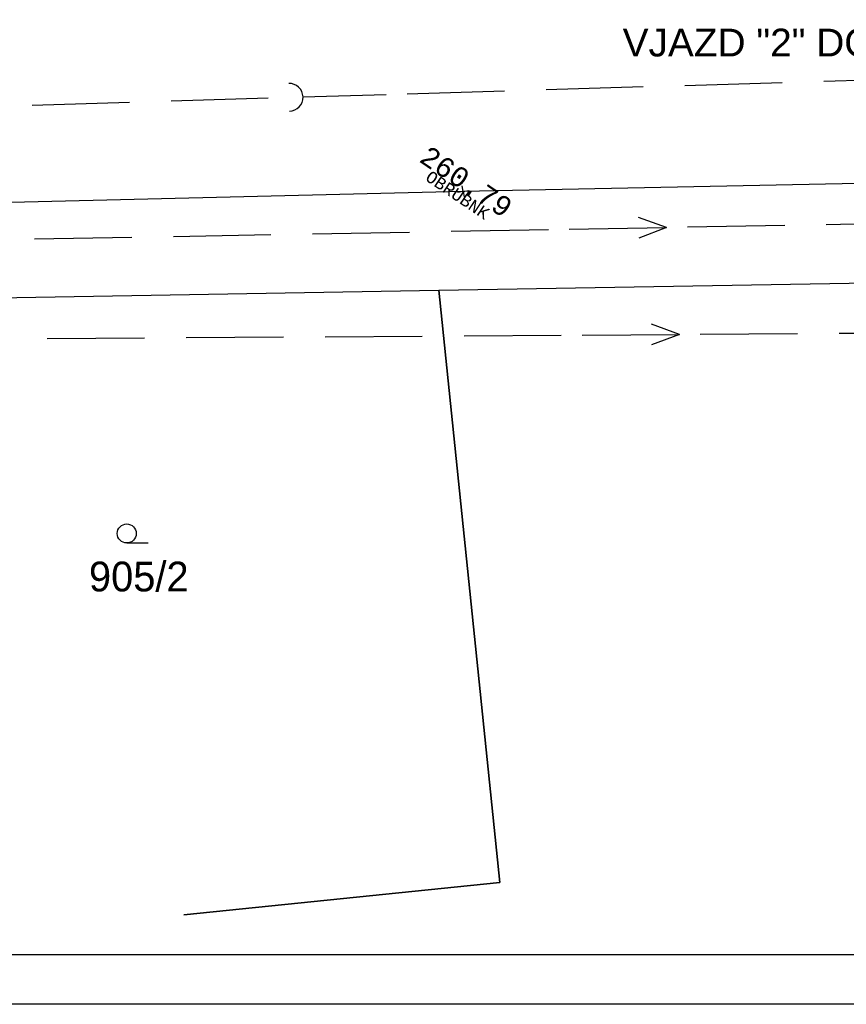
# Model space of a CAD drawing. Extents: x 4743276 to 9726129, y -4307434 to -1665362.
# Tile 62 of 121: x 4809131 to 4829956, y -1868378 to -1843572. Entities that reach past the tile are written whole.
import ezdxf
from ezdxf.enums import TextEntityAlignment as Align

# ---------------------------------------------------------------- set-up
doc = ezdxf.new("R2010")
doc.units = 0
doc.header["$MEASUREMENT"] = 0
doc.layers.get('0').update_dxf_attribs({"linetype": 'CONTINUOUS'})
for name, color, linetype in [('body', 7, 'CONTINUOUS'), ('POZEMOK', 8, 'CONTINUOUS'), ('siete', 6, 'CONTINUOUS'), ('TENKÁ', 7, 'CONTINUOUS'), ('Výšky', 64, 'CONTINUOUS')]:
    doc.layers.add(name, color=color, linetype=linetype)
doc.styles.add('MONOTXT', font='MONOTXT', dxfattribs={"height": 0.2})
doc.styles.get("Standard").update_dxf_attribs({"font": 'TXT', "width": 0.612})
doc.styles.add('Style-Arial', font='arial.ttf')

msp = doc.modelspace()

# ---------------------------------------------------------------- linework, layer by layer
at = {"layer": 'body', "color": 1, "linetype": 'Continuous'}
for q in [(4820275.911, -1847759.729), (4820164.072, -1847925.536), (4820441.718, -1847871.567), (4820329.88, -1848037.375)]:
    msp.add_line((4820302.895, -1847898.552), q, dxfattribs=at)
at = {"layer": 'POZEMOK', "linetype": 'Continuous'}
for p, q in [((4819687.589, -1850384.477), (4832682.827, -1850163.552)), ((4819687.589, -1850384.477), (4832682.827, -1850163.552)), ((4786292.5, -1850956.104), (4819687.589, -1850384.477)), ((4786292.5, -1850956.104), (4819687.589, -1850384.477)), ((4819687.589, -1850384.477), (4821226.62, -1865306.135)), ((4821226.62, -1865306.135), (4819687.589, -1850384.477)), ((4821226.62, -1865306.135), (4813267.67, -1866125.654)), ((4813267.67, -1866125.654), (4821226.62, -1865306.135))]:
    msp.add_line(p, q, dxfattribs=at)
at = {"layer": 'siete', "color": 47, "linetype": 'Continuous'}
for p, q in [((4829387.403, -1845120.623), (4831836.005, -1845047.334)), ((4822390.831, -1845332.394), (4824839.992, -1845258.276)), ((4825889.117, -1845226.508), (4828338.278, -1845152.39)), ((4812944.828, -1845616.896), (4815393.989, -1845542.777)), ((4816268.353, -1845516.166), (4818367.433, -1845453.19)), ((4818891.716, -1845437.721), (4821340.877, -1845363.603)), ((4809446.542, -1845722.781), (4811895.703, -1845648.663))]:
    msp.add_line(p, q, dxfattribs=at)
at = {"layer": 'siete', "color": 5, "linetype": 'Continuous'}
for p, q in [((4825427.662, -1848804.1), (4824722.87, -1848554.274)), ((4825953.024, -1848794.183), (4828402.858, -1848749.468)), ((4829452.195, -1848729.905), (4831902.028, -1848685.191)), ((4813004.85, -1849031.173), (4815454.684, -1848986.458)), ((4816504.85, -1848967.454), (4818953.854, -1848922.18)), ((4820004.02, -1848903.176), (4822453.854, -1848858.461)), ((4822977.828, -1848848.815), (4825427.662, -1848804.1)), ((4825427.662, -1848804.1), (4824732.786, -1849079.636)), ((4809505.68, -1849095.45), (4811955.514, -1849050.736)), ((4825749.792, -1851498.951), (4825047.815, -1851241.375)), ((4823299.555, -1851515.651), (4825749.792, -1851498.951)), ((4825749.792, -1851498.951), (4825051.909, -1851766.428)), ((4826275.116, -1851496.246), (4828724.793, -1851480.375)), ((4829774.341, -1851473.017), (4832224.578, -1851456.317)), ((4809825.489, -1851604.185), (4812275.167, -1851588.314)), ((4813325.544, -1851581.515), (4815775.221, -1851565.644)), ((4816824.769, -1851558.286), (4819274.447, -1851542.415)), ((4820324.824, -1851535.616), (4822775.061, -1851518.916))]:
    msp.add_line(p, q, dxfattribs=at)
at = {"layer": 'siete', "color": 47, "linetype": 'Continuous'}
msp.add_arc((4815918.698, -1845527.296), 350, 271.7275861, 91.7275861, dxfattribs=at)
at = {"layer": 'TENKÁ', "ltscale": 0.25}
for p, q in [((4811828.226, -1856755.401), (4812368.226, -1856755.401)), ((4990733.5, -1867127.5), (4744526.5, -1867127.5)), ((4991983.5, -1868377.5), (4743276.5, -1868377.5))]:
    msp.add_line(p, q, dxfattribs=at)
at = {"layer": 'TENKÁ', "color": 7, "linetype": 'Continuous'}
msp.add_lwpolyline([(4840756.537, -1854944.712), (4840236.952, -1851322.984), (4839829.102, -1850184.868), (4839343.077, -1849502.464), (4838087.63, -1848522.284), (4835421.363, -1847724.597), (4834000.958, -1847624.571), (4820302.895, -1847898.552), (4806828.101, -1848224.219)], dxfattribs=at)
at = {"layer": 'TENKÁ', "ltscale": 0.25}
msp.add_circle((4811828.226, -1856515.401), 240, dxfattribs=at)

# ---------------------------------------------------------------- texts
at = {"color": 2, "linetype": 'Continuous', "style": 'MONOTXT'}
msp.add_text('OBRUBNK', height=300, rotation=326, dxfattribs=at).set_placement((4820248.179, -1847861.645), align=Align.TOP_CENTER)
at = {"layer": 'TENKÁ', "style": 'Style-Arial'}
msp.add_text('VJAZD "2" DO GARÁŽI', height=700, dxfattribs=at).set_placement((4829449.5, -1843798), align=Align.TOP_CENTER)
at = {"layer": 'TENKÁ', "ltscale": 0.25}
msp.add_text('905/2', height=750, dxfattribs=at).set_placement((4810876.65, -1857975.224))
at = {"layer": 'Výšky', "linetype": 'Continuous', "style": 'MONOTXT'}
msp.add_text('260.79', height=500, rotation=326, dxfattribs=at).set_placement((4820243.204, -1847858.29), align=Align.CENTER)

doc.saveas('drawing.dxf')
